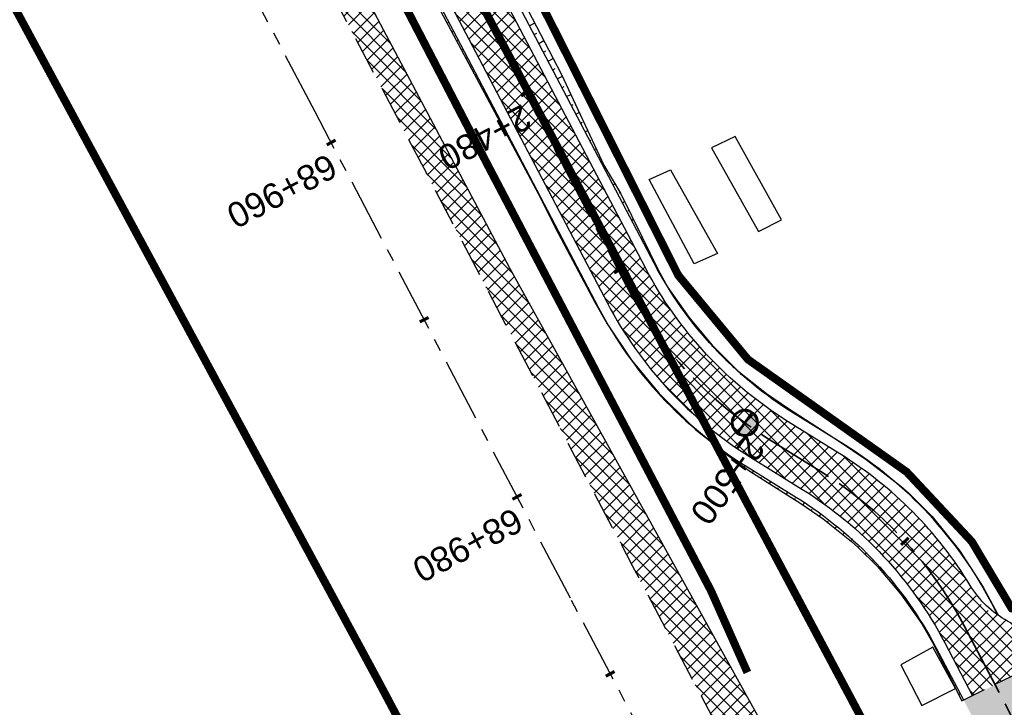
# Model space of a CAD drawing. Header units: metres. Extents: x 7529682 to 7533751, y 5721195 to 5727842.
# Tile 75 of 179: x 7530847 to 7530897, y 5725576 to 5725610. Entities that reach past the tile are written whole.
import ezdxf

# ---------------------------------------------------------------- set-up
doc = ezdxf.new("R2010")
doc.units = ezdxf.units.M
for name, pattern in [('817-dzialki-09-05-04$0$HIDDEN', [0.375, 0.25, -0.125]), ('ACAD_ISO05W100', [33, 24, -3, 0, -3, 0, -3]), ('CENTER', [50.8, 31.75, -6.35, 6.35, -6.35]), ('CENTER2', [28.575, 19.05, -3.175, 3.175, -3.175]), ('DASHED', [19.05, 12.7, -6.35]), ('HIDDEN', [9.525, 6.35, -3.175])]:
    doc.linetypes.add(name, pattern=pattern)
for name, color, linetype in [('C-DROGI-SYTUACJA', 7, 'Continuous'), ('C-DROGI-SYTUACJA-ETYKIETY', 7, 'Continuous'), ('D-hatch-pobocza', 131, 'Continuous'), ('D-pobocza', 60, 'Continuous'), ('D-rowy', 160, 'Continuous'), ('D-skarpa', 2, 'Continuous'), ('D-skarpa-kreskowanie', 2, 'Continuous')]:
    doc.layers.add(name, color=color, linetype=linetype)
for name, color, linetype, lineweight, true_color in [('D-ewidencja-numery', 7, 'Continuous', 50, 0x40ff00), ('D-hatch-ciag-pieszo-rowerowy', 7, 'Continuous', 13, 0xff9f80), ('D-LR-etap-III', 7, '817-dzialki-09-05-04$0$HIDDEN', 50, 0x00008f), ('D-poziome-powl-czerwona', 7, 'Continuous', 9, 0xff6161)]:
    doc.layers.add(name, color=color, linetype=linetype, lineweight=lineweight, true_color=true_color)
for name, color, linetype, lineweight in [('D-krawędzie', 3, 'Continuous', 30), ('D-krawężniki-obniżone', 40, 'DASHED', 30), ('D-obrzeża', 2, 'Continuous', 30), ('D-oś', 10, 'CENTER', 30), ('D-pas-drogowy', 7, 'ACAD_ISO05W100', 50)]:
    doc.layers.add(name, color=color, linetype=linetype, lineweight=lineweight)
doc.layers.add('D-malowanie-proj', color=7, linetype='Continuous', true_color=0x3333ff)
doc.layers.add('poprzeczki', color=7, linetype='Continuous', true_color=0x0000c7)
doc.styles.get("Standard").update_dxf_attribs({"font": 'arial.ttf'})
pattern_1 = [(45, (0, 0), (-0.33675960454, 0.33675960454), []), (135, (0, 0), (-0.33675960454, -0.33675960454), [])]

# ---------------------------------------------------------------- blocks, each defined once
blk = doc.blocks.new('AeccTickLine')
at = {"color": 0, "linetype": 'ByBlock', "lineweight": -2}
blk.add_line((0, 1), (0, -1), dxfattribs=at)
blk = doc.blocks.new('kilometraz')
at = {"linetype": 'ByBlock', "lineweight": -2}
blk.add_hatch(color=0, dxfattribs=at).paths.add_polyline_path([(0, -0.28125, 0.41421356), (0.28125, 0, 0.41421356), (0, 0.28125)])
at = {"color": 0, "linetype": 'ByBlock', "lineweight": -2}
blk.add_line((0, 0.28125), (0, -0.28125), dxfattribs=at)
blk.add_circle((0, 0), 0.28125, dxfattribs=at)

msp = doc.modelspace()

# ---------------------------------------------------------------- hatches: boundary and pattern name
at = {"layer": 'D-hatch-ciag-pieszo-rowerowy'}
h = msp.add_hatch(dxfattribs=at)
h.set_pattern_fill('ANSI37', color=256, scale=0.15, style=0)
h.set_pattern_definition(pattern_1)
edge = h.paths.add_edge_path()
edge.add_line((7530818.124, 5725713.249), (7530816.54, 5725710.847))
edge.add_line((7530816.54, 5725710.847), (7530819.007, 5725705.983))
edge.add_line((7530819.007, 5725705.983), (7530845.281, 5725656.022))
edge.add_line((7530845.281, 5725656.022), (7530865.098, 5725618.485))
edge.add_line((7530865.098, 5725618.485), (7530869.71, 5725609.719))
edge.add_line((7530869.71, 5725609.719), (7530876.809, 5725596.199))
edge.add_arc((7530894.516, 5725605.497), 20, 207.7039, 238.1442)
edge.add_line((7530883.96, 5725588.51), (7530886.535, 5725586.909))
edge.add_arc((7530875.98, 5725569.922), 20, 27.7039, 58.1442, ccw=False)
edge.add_line((7530893.687, 5725579.22), (7530895.076, 5725576.575))
edge.add_line((7530895.076, 5725576.575), (7530899.583, 5725578.804))
edge.add_line((7530899.583, 5725578.804), (7530895.584, 5725580.984))
edge.add_arc((7530877.877, 5725571.686), 20, 27.7039, 58.1442)
edge.add_line((7530888.433, 5725588.674), (7530885.858, 5725590.274))
edge.add_arc((7530896.413, 5725607.262), 20, 207.7039, 238.1442, ccw=False)
edge.add_line((7530878.706, 5725597.964), (7530871.923, 5725610.881))
edge.add_line((7530871.923, 5725610.881), (7530867.31, 5725619.651))
edge.add_line((7530867.31, 5725619.651), (7530847.493, 5725657.187))
edge.add_line((7530847.493, 5725657.187), (7530821.219, 5725707.149))
edge.add_line((7530821.219, 5725707.149), (7530818.124, 5725713.249))
at = {"layer": 'D-hatch-pobocza'}
h = msp.add_hatch(dxfattribs=at)
h.set_pattern_fill('ANSI37', color=256, scale=0.15, style=0)
h.set_pattern_definition(pattern_1)
h.paths.add_polyline_path([(7530850.03, 5725639.55), (7530838.26, 5725661.68), (7530828.61, 5725680.54), (7530814.732, 5725707.81), (7530813.812, 5725705.117), (7530824.739, 5725684.389), (7530840.856, 5725653.693), (7530860.675, 5725616.154), (7530865.283, 5725607.394), (7530878.05, 5725583.08), (7530883.104, 5725573.52), (7530886.053, 5725572.463), (7530871.95, 5725597.92), (7530858.97, 5725622.4)])
at = {"layer": 'D-malowanie-proj'}
h = msp.add_hatch(color=256, dxfattribs=at)
h.paths.add_polyline_path([(7530899.975, 5725578.011), (7530899.742, 5725578.453), (7530897.087, 5725577.056), (7530897.32, 5725576.613)])
h.paths.add_polyline_path([(7530900.44, 5725577.126), (7530900.207, 5725577.568), (7530897.553, 5725576.171), (7530897.786, 5725575.728)])
h.paths.add_polyline_path([(7530900.906, 5725576.241), (7530900.673, 5725576.683), (7530898.018, 5725575.286), (7530898.251, 5725574.844)])
h.paths.add_polyline_path([(7530895.55, 5725575.682), (7530895.317, 5725576.124), (7530894.875, 5725575.892), (7530895.108, 5725575.449)])
h.paths.add_polyline_path([(7530896.016, 5725574.797), (7530895.783, 5725575.239), (7530895.34, 5725575.007), (7530895.573, 5725574.564)])
h.paths.add_polyline_path([(7530896.481, 5725573.912), (7530896.249, 5725574.355), (7530895.806, 5725574.122), (7530896.039, 5725573.679)])
at = {"layer": 'D-poziome-powl-czerwona'}
h = msp.add_hatch(color=256, dxfattribs=at)
h.dxf.hatch_style = 1
edge = h.paths.add_edge_path()
edge.add_line((7530898.098, 5725569.774), (7530900.739, 5725571.036))
edge.add_arc((7530917.765, 5725558.334), 21.242, 143.0283, 143.2755, ccw=False)
edge.add_line((7530900.794, 5725571.11), (7530897.369, 5725577.672))
edge.add_arc((7530894.893, 5725582.048), 5.029, 291.5881, 299.5076, ccw=False)
edge.add_line((7530896.743, 5725577.372), (7530894.629, 5725576.362))
edge.add_line((7530894.629, 5725576.362), (7530898.098, 5725569.774))

# ---------------------------------------------------------------- linework, layer by layer
at = {"layer": 'C-DROGI-SYTUACJA', "color": 10, "linetype": 'CENTER2', "lineweight": 35, "ltscale": 0.2}
msp.add_lwpolyline([(7530731.225, 5725876.244), (7530749.941, 5725840.801), (7530776.607, 5725790.321), (7530793.835, 5725757.415), (7530804.978, 5725736.313, -0.004099), (7530807.239, 5725731.945), (7530820.113, 5725706.566), (7530830.27, 5725687.299), (7530846.387, 5725656.605), (7530866.204, 5725619.068), (7530877.76, 5725597.076, 0.133536), (7530884.909, 5725589.392), (7530887.484, 5725587.792, -0.133608), (7530894.636, 5725580.102), (7530904.4, 5725561.506, -0.112773)], format="xyb", dxfattribs=at)
at = {"layer": 'D-ewidencja-numery', "color": 12, "ltscale": 15, "true_color": 0xc70000}
msp.add_lwpolyline([(7530735.223, 5725875.667), (7530752.504, 5725842.155), (7530778.311, 5725793.501), (7530797.5, 5725756.382), (7530812.519, 5725728.289), (7530820.039, 5725713.16), (7530822.422, 5725710.194), (7530833.155, 5725688.801), (7530849.629, 5725656.159), (7530867.983, 5725621.964), (7530872.63, 5725612.888), (7530880.354, 5725597.595), (7530883.839, 5725593.389), (7530891.782, 5725587.763), (7530895.039, 5725584.281), (7530897.034, 5725580.941), (7530900.952, 5725579.946), (7530904.81, 5725571.977)], dxfattribs=at)
at = {"layer": 'D-krawędzie', "linetype": 'HIDDEN', "ltscale": 0.3, "flags": 128}
msp.add_lwpolyline([(7530572.01, 5726166.06), (7530620.381, 5726072.761), (7530641.555, 5726032.008), (7530660.961, 5725995.07), (7530689.128, 5725941.54), (7530707.336, 5725907.032), (7530725.256, 5725873.093), (7530743.97, 5725837.654), (7530770.527, 5725787.119), (7530787.864, 5725754.267), (7530809.898, 5725712.542), (7530824.739, 5725684.389), (7530840.856, 5725653.693), (7530860.675, 5725616.154), (7530865.283, 5725607.394), (7530878.05, 5725583.08), (7530918.172, 5725507.178), (7530950.163, 5725446.305), (7530993.419, 5725364.265), (7531022.766, 5725308.719), (7531053.81, 5725249.872), (7531081.166, 5725197.875), (7531103.902, 5725154.541), (7531128.123, 5725108.448), (7531149.3, 5725068.25), (7531167.38, 5725033.767), (7531197.165, 5724976.988), (7531228.151, 5724918.034), (7531253.153, 5724870.491), (7531286.796, 5724806.654), (7531306.74, 5724768.665), (7531335.094, 5724714.652), (7531357.319, 5724672.439), (7531373.645, 5724641.454), (7531392.162, 5724605.999), (7531418.48, 5724555.853), (7531439.727, 5724515.582), (7531468.399, 5724461.077), (7531491.782, 5724416.528), (7531531.99, 5724339.833), (7531557.227, 5724291.659), (7531569.852, 5724267.577), (7531591.376, 5724226.548), (7531610.004, 5724191.103), (7531616.883, 5724177.999), (7531629.985, 5724153.025), (7531641.007, 5724132.022), (7531664.906, 5724087.617), (7531677.644, 5724064.786), (7531683.112, 5724054.988), (7531686.753, 5724048.18), (7531695.448, 5724031.697), (7531703.749, 5724015.917), (7531709.214, 5724005.514), (7531719.389, 5723986.147), (7531726.295, 5723973), (7531732.741, 5723960.736), (7531735.13, 5723956.19)], dxfattribs=at)
at = {"layer": 'D-krawędzie'}
for points in [[(7530882.01, 5725603.97), (7530884.36, 5725599.79), (7530885.51, 5725600.37), (7530883.2, 5725604.53), (7530882.01, 5725603.97)], [(7530878.9, 5725602.38), (7530879.96, 5725602.87), (7530882.31, 5725598.69), (7530881.15, 5725598.17), (7530878.9, 5725602.38)]]:
    msp.add_lwpolyline(points, dxfattribs=at)
at = {"layer": 'D-krawędzie', "linetype": 'ByBlock'}
msp.add_lwpolyline([(7530894.23, 5725576.93), (7530893.098, 5725579), (7530891.49, 5725578.12), (7530892.54, 5725576.08), (7530894.23, 5725576.93)], dxfattribs=at)
at = {"layer": 'D-krawężniki-obniżone', "ltscale": 0.1}
msp.add_lwpolyline([(7530894.539, 5725576.318), (7530899.583, 5725578.804)], dxfattribs=at)
at = {"layer": 'D-LR-etap-III', "ltscale": 10, "flags": 128}
msp.add_lwpolyline([(7531750.474, 5723895.103, 0.4, 0.4, 0), (7531750.505, 5723895.13, 0.4, 0.4, 0), (7531682.71, 5724022.92, 0.4, 0.4, 0), (7531619.177, 5724147.204, 0.4, 0.4, 0), (7531592.309, 5724198.489, 0.4, 0.4, 0), (7531553.264, 5724272.919, 0.4, 0.4, 0), (7531504.02, 5724366.79, 0.4, 0.4, 0), (7531482.09, 5724407.62, 0.4, 0.4, 0), (7531412.35, 5724541.183, 0.4, 0.4, 0), (7531388.464, 5724586.93, 0.4, 0.4, 0), (7531345.12, 5724669.94, 0.4, 0.4, 0), (7531127.66, 5725081.67, 0.4, 0.4, 0), (7531059.253, 5725211.041, 0.4, 0.4, 0), (7531008.007, 5725307.954, 0.4, 0.4, 0), (7530964.182, 5725390.836, 0.4, 0.4, 0), (7530914.557, 5725484.684, 0.4, 0.4, 0), (7530865.243, 5725577.494, 0.4, 0.4, 0), (7530840.085, 5725624.059, 0.4, 0.4, 0), (7530802.56, 5725694.925, 0.4, 0.4, 0), (7530755.54, 5725787.51, 0.4, 0.4, 0), (7530708.718, 5725876.303, 0.4, 0.4, 0), (7530695.12, 5725902.09, 0.4, 0.4, 0), (7530642.914, 5726001.078, 0.4, 0.4, 0), (7530634.935, 5726016.147, 0.4, 0.4, 0), (7530610.82, 5726061.93, 0.4, 0.4, 0), (7530610.82, 5726061.93, 0.4, 0.4, 0), (7530607.21, 5726063.51, 0.4, 0.4, 0), (7530597.42, 5726080.68, 0.4, 0.4, 0), (7530591.16, 5726088.44, 0.4, 0.4, 0), (7530581.28, 5726107.21, 0.4, 0.4, 0), (7530571.29, 5726130.56, 0.4, 0.4, 0), (7530549.555, 5726171.527, 0.4, 0.4, 0), (7530531.014, 5726206.474, 0.4, 0.4, 0), (7530516.461, 5726236.017, 0.4, 0.4, 0), (7530500.799, 5726266.141, 0.4, 0.4, 0), (7530491.35, 5726283.94, 0.4, 0.4, 0), (7530482.4, 5726303.41, 0.4, 0.4, 0), (7530482.4, 5726303.41, 0.4, 0.4, 0), (7530450.41, 5726357.28, 0.4, 0.4, 0), (7530397.759, 5726458.5, 0.4, 0.4, 0), (7530334.708, 5726583.665, 0.4, 0.4, 0), (7530303.939, 5726645.168, 0.4, 0.4, 0), (7530300.51, 5726651.778, 0.4, 0.4, 0), (7530289.214, 5726671.967, 0.4, 0.4, 0), (7530281.54, 5726685.57, 0.4, 0.4, 0), (7530261.371, 5726724.163, 0.4, 0.4, 0), (7530254.03, 5726738.21, 0.4, 0.4, 0), (7530197.22, 5726845.06, 0.4, 0.4, 0), (7530194.71, 5726849.15, 0.4, 0.4, 0), (7530195.92, 5726850.75, 0.4, 0.4, 0), (7530170.547, 5726892.961, 0.4, 0.4, 0), (7530143.175, 5726945.066, 0.4, 0.4, 0), (7530105.06, 5727018.32, 0.4, 0.4, 0), (7530100.06, 5727027.16, 0.4, 0.4, 0), (7530062.319, 5727099.625, 0.4, 0.4, 0), (7530015.379, 5727189.42, 0.4, 0.4, 0), (7529983.208, 5727250.207, 0.4, 0.4, 0), (7529953.284, 5727306.747, 0.4, 0.4, 0), (7529900.671, 5727406.159, 0.4, 0.4, 0), (7529890.63, 5727425.131, 0.4, 0.4, 0), (7529875.155, 5727454.426, 0.4, 0.4, 0), (7529857.56, 5727487.787, 0.4, 0.4, 0), (7529835.194, 5727530.193, 0.4, 0.4, 0), (7529811.741, 5727574.662, 0.4, 0.4, 0), (7529792.102, 5727611.923, 0.4, 0.4, 0), (7529768.066, 5727657.47, 0.4, 0.4, 0), (7529755.211, 5727682.131, 0.4, 0.4, 0), (7529753.31, 5727681.13, 0.4, 0.4, 0), (7529739.21, 5727707.77, 0.4, 0.4, 0), (7529735.395, 5727711.252, 0.4, 0.4, 0), (7529725.42, 5727730.2, 0.4, 0.4, 0), (7529723.55, 5727729.88, 0.4, 0.4, 0), (7529695.567, 5727782.932, 0.4, 0.4, 0), (7529717.68, 5727794.024, 0.4, 0.4, 0), (7529736.275, 5727758.647, 0.4, 0.4, 0), (7529736.275, 5727758.647, 0.4, 0.4, 0), (7529744.511, 5727750.406, 0.4, 0.4, 0), (7529744.511, 5727750.406, 0.4, 0.4, 0), (7529750.283, 5727738.55, 0.4, 0.4, 0), (7529777.109, 5727687.569, 0.4, 0.4, 0), (7529796.515, 5727651.33, 0.4, 0.4, 0), (7529814.938, 5727616.793, 0.4, 0.4, 0), (7529839.007, 5727572.304, 0.4, 0.4, 0), (7529860.618, 5727532.509, 0.4, 0.4, 0), (7529882.349, 5727491.504, 0.4, 0.4, 0), (7529904.865, 5727449.096, 0.4, 0.4, 0), (7529920.747, 5727418.885, 0.4, 0.4, 0), (7529946.677, 5727368.547, 0.4, 0.4, 0), (7529972.025, 5727320.573, 0.4, 0.4, 0), (7529987.74, 5727290.153, 0.4, 0.4, 0), (7529996.497, 5727273.662, 0.4, 0.4, 0), (7530017.541, 5727234.203, 0.4, 0.4, 0), (7530033.054, 5727204.864, 0.4, 0.4, 0), (7530051.623, 5727170.223, 0.4, 0.4, 0), (7530069.277, 5727137.016, 0.4, 0.4, 0), (7530089.385, 5727097.534, 0.4, 0.4, 0), (7530109.713, 5727060.747, 0.4, 0.4, 0), (7530136.77, 5727011.64, 0.4, 0.4, 0), (7530162.447, 5726962.744, 0.4, 0.4, 0), (7530187.674, 5726916.992, 0.4, 0.4, 0), (7530207.821, 5726879.335, 0.4, 0.4, 0), (7530230.626, 5726834.519, 0.4, 0.4, 0), (7530262.288, 5726776.618, 0.4, 0.4, 0), (7530277.51, 5726760.213, 0.4, 0.4, 0), (7530286.037, 5726744.107, 0.4, 0.4, 0), (7530288.097, 5726735.884, 0.4, 0.4, 0), (7530290.394, 5726725.047, 0.4, 0.4, 0), (7530296.177, 5726713.583, 0.4, 0.4, 0), (7530302.726, 5726701.182, 0.4, 0.4, 0), (7530325.685, 5726657.466, 0.4, 0.4, 0), (7530343.244, 5726623.649, 0.4, 0.4, 0), (7530360.23, 5726591.747, 0.4, 0.4, 0), (7530383.209, 5726548.059, 0.4, 0.4, 0), (7530406.018, 5726503.606, 0.4, 0.4, 0), (7530427.465, 5726462.62, 0.4, 0.4, 0), (7530447.928, 5726424.388, 0.4, 0.4, 0), (7530471.127, 5726379.921, 0.4, 0.4, 0), (7530490.501, 5726343.033, 0.4, 0.4, 0), (7530509.499, 5726306.733, 0.4, 0.4, 0), (7530529.89, 5726267.244, 0.4, 0.4, 0), (7530543.852, 5726238.99, 0.4, 0.4, 0), (7530554.809, 5726218.944, 0.4, 0.4, 0), (7530559.027, 5726212.223, 0.4, 0.4, 0), (7530563.061, 5726206.41, 0.4, 0.4, 0), (7530566.934, 5726200.464, 0.4, 0.4, 0), (7530569.771, 5726194.902, 0.4, 0.4, 0), (7530571.473, 5726191.282, 0.4, 0.4, 0), (7530572.839, 5726188.025, 0.4, 0.4, 0), (7530575.295, 5726182.035, 0.4, 0.4, 0), (7530579.737, 5726173.306, 0.4, 0.4, 0), (7530583.3, 5726167.41, 0.4, 0.4, 0), (7530593.4, 5726163.33, 0.4, 0.4, 0), (7530598.618, 5726155.264, 0.4, 0.4, 0), (7530608.258, 5726140.497, 0.4, 0.4, 0), (7530603.27, 5726136.83, 0.4, 0.4, 0), (7530606.53, 5726131.84, 0.4, 0.4, 0), (7530604.239, 5726124.217, 0.4, 0.4, 0), (7530605.847, 5726121.63, 0.4, 0.4, 0), (7530608.972, 5726116.164, 0.4, 0.4, 0), (7530618.114, 5726097.791, 0.4, 0.4, 0), (7530651.213, 5726034.96, 0.4, 0.4, 0), (7530670.244, 5725998.611, 0.4, 0.4, 0), (7530698.075, 5725945.953, 0.4, 0.4, 0), (7530716.506, 5725911.305, 0.4, 0.4, 0), (7530735.223, 5725875.667, 0.4, 0.4, 0), (7530752.504, 5725842.155, 0.4, 0.4, 0), (7530778.311, 5725793.501, 0.4, 0.4, 0), (7530797.5, 5725756.382, 0.4, 0.4, 0), (7530812.519, 5725728.289, 0.4, 0.4, 0), (7530820.039, 5725713.16, 0.4, 0.4, 0), (7530822.422, 5725710.194, 0.4, 0.4, 0), (7530833.155, 5725688.801, 0.4, 0.4, 0), (7530849.629, 5725656.159, 0.4, 0.4, 0), (7530867.983, 5725621.964, 0.4, 0.4, 0), (7530872.63, 5725612.888, 0.4, 0.4, 0), (7530880.354, 5725597.595, 0.4, 0.4, 0), (7530883.839, 5725593.389, 0.4, 0.4, 0), (7530891.782, 5725587.763, 0.4, 0.4, 0), (7530895.039, 5725584.281, 0.4, 0.4, 0), (7530897.034, 5725580.941, 0.4, 0.4, 0), (7530900.952, 5725579.946, 0.4, 0.4, 0), (7530904.81, 5725571.977, 0.4, 0.4, 0), (7530903.682, 5725568.566, 0.4, 0.4, 0), (7530908.901, 5725558.845, 0.4, 0.4, 0), (7530910.252, 5725545.672, 0.4, 0.4, 0), (7530912.873, 5725538.646, 0.4, 0.4, 0), (7530945.278, 5725478.464, 0.4, 0.4, 0), (7530959.692, 5725450.246, 0.4, 0.4, 0), (7531002.827, 5725368.192, 0.4, 0.4, 0), (7531044.704, 5725290.314, 0.4, 0.4, 0), (7531064.099, 5725253.213, 0.4, 0.4, 0), (7531083.01, 5725216.678, 0.4, 0.4, 0), (7531113.013, 5725158.466, 0.4, 0.4, 0), (7531137.364, 5725113.071, 0.4, 0.4, 0), (7531150.831, 5725086.712, 0.4, 0.4, 0), (7531159.746, 5725076.641, 0.4, 0.4, 0), (7531166.31, 5725074.58, 0.4, 0.4, 0), (7531172.29, 5725062.58, 0.4, 0.4, 0), (7531170.59, 5725055.606, 0.4, 0.4, 0), (7531173.733, 5725044.081, 0.4, 0.4, 0), (7531215.342, 5724964.86, 0.4, 0.4, 0), (7531238.054, 5724921.685, 0.4, 0.4, 0), (7531262.39, 5724875.283, 0.4, 0.4, 0), (7531295.587, 5724811.266, 0.4, 0.4, 0), (7531348.488, 5724712.363, 0.4, 0.4, 0), (7531363.741, 5724682.684, 0.4, 0.4, 0), (7531366.987, 5724675.865, 0.4, 0.4, 0), (7531382.541, 5724646.111, 0.4, 0.4, 0), (7531401.299, 5724610.875, 0.4, 0.4, 0), (7531428.965, 5724558.862, 0.4, 0.4, 0), (7531449.111, 5724520.398, 0.4, 0.4, 0), (7531477.293, 5724465.831, 0.4, 0.4, 0), (7531500.996, 5724421.113, 0.4, 0.4, 0), (7531512.122, 5724400.549, 0.4, 0.4, 0), (7531513.782, 5724396.757, 0.4, 0.4, 0), (7531526.32, 5724379.39, 0.4, 0.4, 0), (7531566.784, 5724302.736, 0.4, 0.4, 0), (7531612.277, 5724225.61, 0.4, 0.4, 0), (7531620.493, 5724210.548, 0.4, 0.4, 0), (7531631.578, 5724196.258, 0.4, 0.4, 0), (7531653.484, 5724152.434, 0.4, 0.4, 0), (7531661.151, 5724128.494, 0.4, 0.4, 0), (7531673.881, 5724101.186, 0.4, 0.4, 0), (7531684.691, 5724081.184, 0.4, 0.4, 0), (7531699.212, 5724051.17, 0.4, 0.4, 0), (7531704.034, 5724040.584, 0.4, 0.4, 0), (7531704.034, 5724040.584, 0.4, 0.4, 0), (7531703.913, 5724037.17, 0.4, 0.4, 0), (7531736.42, 5723969.232, 0.4, 0.4, 0), (7531738.285, 5723967.699, 0.4, 0.4, 0), (7531742.181, 5723962.346, 0.4, 0.4, 0), (7531744.286, 5723958.616, 0.4, 0.4, 0), (7531755.393, 5723944.193, 0.4, 0.4, 0), (7531758.69, 5723936.76, 0.4, 0.4, 0), (7531780.08, 5723929.25, 0.4, 0.4, 0), (7531792.612, 5723906.338, 0.4, 0.4, 0), (7531792.612, 5723906.338, 0.4, 0.4, 0), (7531756.962, 5723883.055, 0.4, 0.4, 0), (7531750.46, 5723895.13, 0.4, 0.4, 0), (7531750.46, 5723895.13, 0, 0, 0)], format="xyseb", dxfattribs=at)
at = {"layer": 'D-obrzeża'}
for points in [[(7530899.583, 5725578.804), (7530896.833, 5725580.303, -0.131848), (7530894.957, 5725582.092, 0.117448), (7530888.433, 5725588.674), (7530885.858, 5725590.274, -0.133608), (7530878.706, 5725597.964), (7530871.923, 5725610.881), (7530867.31, 5725619.651), (7530847.493, 5725657.187), (7530831.376, 5725687.881), (7530821.219, 5725707.149)], [(7530819.007, 5725705.983), (7530829.164, 5725686.717), (7530845.281, 5725656.022), (7530865.098, 5725618.485), (7530869.71, 5725609.719), (7530876.809, 5725596.199, 0.133608), (7530883.96, 5725588.51), (7530886.535, 5725586.909, -0.133608), (7530893.687, 5725579.22), (7530895.076, 5725576.576)]]:
    msp.add_lwpolyline(points, format="xyb", dxfattribs=at)
at = {"layer": 'D-oś', "ltscale": 0.1}
msp.add_lwpolyline([(7530915.075, 5725505.546), (7530874.954, 5725581.449), (7530862.185, 5725605.765), (7530857.579, 5725614.523), (7530837.759, 5725652.063), (7530821.642, 5725682.76), (7530806.803, 5725710.907), (7530784.769, 5725752.633), (7530767.43, 5725785.489), (7530740.873, 5725836.023), (7530722.161, 5725871.458), (7530704.24, 5725905.399), (7530686.032, 5725939.909), (7530657.862, 5725993.442), (7530638.453, 5726030.387), (7530594.845, 5726110.895), (7530594.845, 5726110.895), (7530594.845, 5726110.895), (7530540.21, 5726214.45)], dxfattribs=at)
at = {"layer": 'D-pas-drogowy', "ltscale": 0.2, "flags": 128}
msp.add_lwpolyline([(7531633.019, 5724182.834, 0.4, 0.4, 0), (7531617.559, 5724211.608, 0.4, 0.4, 0), (7531566.784, 5724302.736, 0.4, 0.4, 0), (7531538.419, 5724356.47, 0.4, 0.4, 0), (7531526.32, 5724379.39, 0.4, 0.4, 0), (7531516.102, 5724393.607, 0.4, 0.4, 0.001485), (7531513.78, 5724396.838, 0.4, 0.4, 0), (7531501.87, 5724413.41, 0.4, 0.4, 0), (7531474.926, 5724464.508, 0.4, 0.4, 0), (7531446.2, 5724518.992, 0.4, 0.4, 0), (7531424.962, 5724559.262, 0.4, 0.4, 0), (7531398.444, 5724609.566, 0.4, 0.4, 0), (7531379.647, 5724645.216, 0.4, 0.4, 0), (7531365.23, 5724672.56, 0.4, 0.4, 0), (7531341.306, 5724717.915, 0.4, 0.4, 0), (7531312.9, 5724771.789, 0.4, 0.4, 0), (7531292.591, 5724810.307, 0.4, 0.4, 0), (7531259.392, 5724873.271, 0.4, 0.4, 0), (7531233.74, 5724921.923, 0.4, 0.4, 0), (7531203.073, 5724980.092, 0.4, 0.4, 0), (7531173.471, 5725036.225, 0.4, 0.4, 0), (7531168.27, 5725046.09, 0.4, 0.4, 0), (7531172.29, 5725062.58, 0.4, 0.4, 0), (7531166.31, 5725074.58, 0.4, 0.4, 0), (7531150.32, 5725079.6, 0.4, 0.4, 0), (7531141.5, 5725096.43, 0.4, 0.4, 0), (7531109.312, 5725157.814, 0.4, 0.4, 0), (7531086.641, 5725201.048, 0.4, 0.4, 0), (7531059.198, 5725253.384, 0.4, 0.4, 0), (7531028.207, 5725312.489, 0.4, 0.4, 0), (7530999.105, 5725367.99, 0.4, 0.4, 0), (7530956.248, 5725449.725, 0.4, 0.4, 0), (7530924.398, 5725510.464, 0.4, 0.4, 0), (7530897.51, 5725561.74, 0.4, 0.4, 0), (7530894.46, 5725566.14, 0.4, 0.4, 0), (7530892.16, 5725570.49, 0.4, 0.4, 0), (7530869.363, 5725613.307, 0.4, 0.4, 0), (7530861.694, 5725627.705, 0.4, 0.4, 0), (7530852.74, 5725644.52, 0.4, 0.4, 0), (7530831.51, 5725684.2, 0.4, 0.4, 0), (7530811.13, 5725722.52, 0.4, 0.4, 0), (7530792.348, 5725757.941, 0.4, 0.4, 0), (7530768.03, 5725803.8, 0.4, 0.4, 0), (7530748.769, 5725840.179, 0.4, 0.4, 0), (7530727.7, 5725879.97, 0.4, 0.4, 0), (7530712.098, 5725909.545, 0.4, 0.4, 0), (7530693.644, 5725944.645, 0.4, 0.4, 0), (7530665.702, 5725997.539, 0.4, 0.4, 0), (7530641.76, 5726042.88, 0.4, 0.4, 0), (7530616.5, 5726091.48, 0.4, 0.4, 0), (7530604.628, 5726114.32, 0.4, 0.4, -0.007763), (7530602.5, 5726118.43, 0.4, 0.4, 0), (7530603.992, 5726123.395, 0.4, 0.4, 0), (7530606.53, 5726131.84, 0.4, 0.4, 0), (7530603.27, 5726136.83, 0.4, 0.4, 0), (7530593.776, 5726151.369, 0.4, 0.4, 0), (7530590.203, 5726156.84, 0.4, 0.4, 0), (7530583.3, 5726167.41, 0.4, 0.4, 0), (7530580.578, 5726170.428, 0.4, 0.4, 0), (7530575.85, 5726175.67, 0.4, 0.4, 0), (7530569.01, 5726186.66, 0.4, 0.4, 0), (7530562.555, 5726199.189, 0.4, 0.4, 0), (7530555.67, 5726211.39, 0.4, 0.4, 0), (7530548.29, 5726224.23, 0.4, 0.4, 0), (7530540.58, 5726237.71, 0.4, 0.4, 0), (7530532.68, 5726252.65, 0.4, 0.4, 0), (7530524.06, 5726269.35, 0.4, 0.4, 0), (7530502.82, 5726309.91, 0.4, 0.4, 0), (7530488.83, 5726336.63, 0.4, 0.4, 0), (7530466.03, 5726380.16, 0.4, 0.4, 0), (7530438.47, 5726432.77, 0.4, 0.4, 0), (7530424.53, 5726459.09, 0.4, 0.4, 0), (7530401.63, 5726502.97, 0.4, 0.4, 0), (7530383.38, 5726538.06, 0.4, 0.4, 0), (7530353.97, 5726593.52, 0.4, 0.4, 0), (7530338.47, 5726622.74, 0.4, 0.4, 0), (7530322.01, 5726653.88, 0.4, 0.4, 0), (7530297.54, 5726700.33, 0.4, 0.4, 0), (7530287.38, 5726719.6, 0.4, 0.4, 0), (7530285.95, 5726722.316, 0.4, 0.4, 0), (7530280.26, 5726733.12, 0.4, 0.4, 0), (7530266.73, 5726758.74, 0.4, 0.4, 0), (7530260.42, 5726770.47, 0.4, 0.4, 0), (7530253.25, 5726783.82, 0.4, 0.4, 0), (7530244.95, 5726799.33, 0.4, 0.4, 0), (7530239.39, 5726808.49, 0.4, 0.4, 0), (7530238.29, 5726807.9, 0.4, 0.4, 0), (7530218.11, 5726850.67, 0.4, 0.4, 0), (7530175.907, 5726928.168, 0.4, 0.4, 0), (7530096.68, 5727076.15, 0.4, 0.4, 0), (7530094.68, 5727079.89, 0.4, 0.4, 0), (7530064.597, 5727135.523, 0.4, 0.4, 0), (7530046.731, 5727168.892, 0.4, 0.4, 0), (7530025.803, 5727208.461, 0.4, 0.4, 0), (7530012.847, 5727232.979, 0.4, 0.4, 0), (7529994.15, 5727268.45, 0.4, 0.4, 0), (7529981.671, 5727291.93, 0.4, 0.4, 0), (7529949.89, 5727351.73, 0.4, 0.4, 0), (7529924.75, 5727399.03, 0.4, 0.4, 0), (7529915.516, 5727417.1, 0.4, 0.4, 0), (7529885.83, 5727475.19, 0.4, 0.4, 0), (7529862.56, 5727519.97, 0.4, 0.4, 0), (7529852.985, 5727538.191, 0.4, 0.4, 0), (7529836.513, 5727569.511, 0.4, 0.4, 0), (7529815.369, 5727609.141, 0.4, 0.4, 0), (7529792.795, 5727651.247, 0.4, 0.4, 0), (7529774.199, 5727685.858, 0.4, 0.4, 0), (7529746.966, 5727736.059, 0.4, 0.4, 0), (7529733.92, 5727757.62, 0.4, 0.4, 0), (7529708.607, 5727806.389, 0.4, 0.4, 0), (7529688.492, 5727796.345, 0.4, 0.4, 0), (7529723.55, 5727729.88, 0.4, 0.4, 0), (7529725.42, 5727730.2, 0.4, 0.4, 0), (7529735.38, 5727711.28, 0.4, 0.4, 0), (7529739.21, 5727707.77, 0.4, 0.4, 0), (7529753.31, 5727681.13, 0.4, 0.4, 0), (7529755.178, 5727682.114, 0.4, 0.4, 0), (7529792.102, 5727611.923, 0.4, 0.4, 0), (7529811.741, 5727574.662, 0.4, 0.4, 0), (7529835.194, 5727530.193, 0.4, 0.4, 0), (7529857.56, 5727487.787, 0.4, 0.4, 0), (7529875.155, 5727454.426, 0.4, 0.4, 0), (7529890.63, 5727425.131, 0.4, 0.4, 0), (7529900.671, 5727406.159, 0.4, 0.4, 0), (7529953.284, 5727306.747, 0.4, 0.4, 0), (7529983.208, 5727250.207, 0.4, 0.4, 0), (7530015.379, 5727189.42, 0.4, 0.4, 0), (7530062.319, 5727099.625, 0.4, 0.4, 0), (7530100.06, 5727027.16, 0.4, 0.4, 0), (7530105.06, 5727018.32, 0.4, 0.4, 0), (7530143.175, 5726945.066, 0.4, 0.4, 0), (7530170.547, 5726892.961, 0.4, 0.4, 0), (7530195.92, 5726850.75, 0.4, 0.4, 0), (7530194.71, 5726849.15, 0.4, 0.4, 0), (7530197.22, 5726845.06, 0.4, 0.4, 0), (7530254.03, 5726738.21, 0.4, 0.4, 0), (7530261.371, 5726724.163, 0.4, 0.4, 0), (7530281.54, 5726685.57, 0.4, 0.4, 0), (7530289.214, 5726671.967, 0.4, 0.4, 0), (7530300.51, 5726651.778, 0.4, 0.4, 0), (7530303.939, 5726645.168, 0.4, 0.4, 0), (7530334.708, 5726583.665, 0.4, 0.4, 0), (7530397.759, 5726458.5, 0.4, 0.4, 0), (7530450.41, 5726357.28, 0.4, 0.4, 0), (7530482.4, 5726303.41, 0.4, 0.4, 0), (7530483.688, 5726301.003, 0.4, 0.4, 0), (7530491.35, 5726283.94, 0.4, 0.4, 0), (7530512.67, 5726243.78, 0.4, 0.4, 0), (7530529.43, 5726209.46, 0.4, 0.4, 0), (7530571.29, 5726130.56, 0.4, 0.4, 0), (7530581.28, 5726107.21, 0.4, 0.4, 0), (7530591.16, 5726088.44, 0.4, 0.4, 0), (7530597.42, 5726080.68, 0.4, 0.4, 0), (7530607.21, 5726063.51, 0.4, 0.4, 0), (7530610.82, 5726061.93, 0.4, 0.4, 0), (7530634.935, 5726016.147, 0.4, 0.4, 0), (7530642.914, 5726001.078, 0.4, 0.4, 0), (7530695.12, 5725902.09, 0.4, 0.4, 0), (7530708.718, 5725876.303, 0.4, 0.4, 0), (7530755.54, 5725787.51, 0.4, 0.4, 0), (7530802.56, 5725694.925, 0.4, 0.4, 0), (7530840.085, 5725624.059, 0.4, 0.4, 0), (7530865.243, 5725577.494, 0.4, 0.4, 0), (7530914.557, 5725484.684, 0.4, 0.4, 0), (7530964.182, 5725390.836, 0.4, 0.4, 0), (7531008.007, 5725307.954, 0.4, 0.4, 0), (7531059.253, 5725211.041, 0.4, 0.4, 0), (7531127.66, 5725081.67, 0.4, 0.4, 0), (7531345.12, 5724669.94, 0.4, 0.4, 0), (7531388.464, 5724586.93, 0.4, 0.4, 0), (7531412.35, 5724541.183, 0.4, 0.4, 0), (7531482.09, 5724407.62, 0.4, 0.4, 0), (7531504.02, 5724366.79, 0.4, 0.4, 0), (7531519.374, 5724337.52, 0.4, 0.4, 0), (7531563.749, 5724252.932, 0.4, 0.4, 0), (7531602.175, 5724179.681, 0.4, 0.4, 0), (7531619.177, 5724147.204, 0.4, 0.4, 0), (7531625.038, 5724135.635, 0.4, 0.4, 0), (7531656.796, 5724073.316, 0.4, 0.4, 0), (7531675.12, 5724037.36, 0.4, 0.4, 0), (7531682.71, 5724022.92, 0.4, 0.4, 0), (7531705.565, 5723979.811, 0.4, 0.4, 0), (7531736.606, 5723921.262, 0.4, 0.4, 0), (7531750.46, 5723895.13, 0.4, 0.4, 0), (7531740.77, 5723886.56, 0.4, 0.4, 0), (7531732.86, 5723885, 0.4, 0.4, 0), (7531722.18, 5723887.77, 0.4, 0.4, 0), (7531729.87, 5723862.17, 0.4, 0.4, 0), (7531742.92, 5723861.93, 0.4, 0.4, 0), (7531763.71, 5723859.52, 0.4, 0.4, 0), (7531768.42, 5723854.12, 0.4, 0.4, 0), (7531787.42, 5723817.97, 0.4, 0.4, 0), (7531795.57, 5723809.82, 0.4, 0.4, 0), (7531816.347, 5723819.85, 0.4, 0.4, 0), (7531816.347, 5723819.85, 0.4, 0.4, 0), (7531805.06, 5723843.23, 0.4, 0.4, 0), (7531803.61, 5723886.23, 0.4, 0.4, 0), (7531803.61, 5723886.23, 0.4, 0.4, 0), (7531780.08, 5723929.25, 0.4, 0.4, 0), (7531758.69, 5723936.76, 0.4, 0.4, 0), (7531749.359, 5723946.412, 0.4, 0.4, 0), (7531742.71, 5723953.29, 0.4, 0.4, 0), (7531735.177, 5723967.878, 0.4, 0.4, 0), (7531722.37, 5723992.68, 0.4, 0.4, 0), (7531705.042, 5724030.886, 0.4, 0.4, 0), (7531699.47, 5724043.17, 0.4, 0.4, 0), (7531692.69, 5724058.11, 0.4, 0.4, 0), (7531679.672, 5724084.017, 0.4, 0.4, 0), (7531674.55, 5724094.21, 0.4, 0.4, 0), (7531666.633, 5724114.003, 0.4, 0.4, 0), (7531649, 5724153.82, 0.4, 0.4, 0), (7531641.49, 5724149.34, 0.4, 0.4, 0), (7531626.04, 5724179.34, 0.4, 0.4, 0), (7531633.03, 5724182.84, 0, 0, 0)], format="xyseb", dxfattribs=at)
at = {"layer": 'D-pobocza'}
msp.add_lwpolyline([(7530886.053, 5725572.463), (7530871.95, 5725597.92), (7530858.97, 5725622.4), (7530850.03, 5725639.55), (7530838.26, 5725661.68), (7530828.61, 5725680.54), (7530814.732, 5725707.81)], dxfattribs=at)
for points in [[(7530896.348, 5725580.605), (7530896.027, 5725581.217, 0.133608), (7530888.697, 5725589.099), (7530886.121, 5725590.699, -0.133608), (7530879.149, 5725598.196), (7530872.366, 5725611.113), (7530867.752, 5725619.884), (7530847.935, 5725657.42), (7530831.819, 5725688.114), (7530821.661, 5725707.382)], [(7530818.565, 5725705.75), (7530828.721, 5725686.485), (7530844.838, 5725655.79), (7530864.656, 5725618.252), (7530869.267, 5725609.486), (7530876.366, 5725595.967, 0.133608), (7530883.697, 5725588.085), (7530886.272, 5725586.485, -0.133608), (7530893.244, 5725578.988), (7530894.624, 5725576.36)]]:
    msp.add_lwpolyline(points, format="xyb", dxfattribs=at)
at = {"layer": 'D-rowy', "linetype": 'HIDDEN', "ltscale": 0.1, "const_width": 0.4, "flags": 128}
msp.add_lwpolyline([(7530883.811, 5725577.738), (7530881.989, 5725581.825), (7530870.795, 5725603.155), (7530854.16, 5725635.155), (7530838.136, 5725665.424), (7530816.674, 5725707.159)], dxfattribs=at)
at = {"layer": 'D-skarpa', "linetype": 'Continuous'}
for points in [[(7530866.399, 5725614.667), (7530873.469, 5725601.437), (7530874.195, 5725599.987), (7530875.355, 5725597.786), (7530876.179, 5725596.245), (7530876.796, 5725595.164), (7530878.015, 5725593.36), (7530879.401, 5725591.683), (7530880.943, 5725590.146), (7530882.613, 5725588.746), (7530883.927, 5725587.81), (7530886.489, 5725586.19), (7530887.601, 5725585.424), (7530889.014, 5725584.293), (7530889.338, 5725584), (7530890.313, 5725583.031), (7530891.496, 5725581.655), (7530892.537, 5725580.165), (7530893.06, 5725579.275), (7530894.539, 5725576.318)], [(7530872.207, 5725612.071), (7530874.515, 5725607.635), (7530876.631, 5725603.099), (7530877.468, 5725601.707), (7530878.565, 5725599.473), (7530879.323, 5725597.898), (7530879.835, 5725596.989), (7530880.877, 5725595.496), (7530882.043, 5725594.1), (7530883.341, 5725592.827), (7530884.76, 5725591.691), (7530885.871, 5725590.94), (7530888.414, 5725589.288), (7530889.76, 5725588.381), (7530891.482, 5725587.047), (7530891.883, 5725586.707), (7530893.059, 5725585.539), (7530894.43, 5725583.841), (7530895.613, 5725582.009), (7530896.195, 5725580.921), (7530896.372, 5725580.589)]]:
    msp.add_lwpolyline(points, dxfattribs=at)
at = {"layer": 'D-skarpa-kreskowanie', "linetype": 'Continuous'}
for p, q in [((7530868.869, 5725610.236, 107.757), (7530868.829, 5725610.215, 107.727)), ((7530869.101, 5725609.793, 107.762), (7530869.025, 5725609.753, 107.705)), ((7530872.906, 5725610.076, 107.91), (7530873.172, 5725610.216, 107.709)), ((7530869.334, 5725609.35, 107.768), (7530869.297, 5725609.331, 107.74)), ((7530873.139, 5725609.633, 107.915), (7530873.271, 5725609.703, 107.816)), ((7530873.371, 5725609.191, 107.921), (7530873.634, 5725609.329, 107.723)), ((7530869.566, 5725608.908, 107.774), (7530869.496, 5725608.871, 107.721)), ((7530873.604, 5725608.748, 107.926), (7530873.734, 5725608.817, 107.828)), ((7530869.799, 5725608.465, 107.779), (7530869.765, 5725608.447, 107.754)), ((7530873.837, 5725608.305, 107.932), (7530874.095, 5725608.441, 107.737)), ((7530870.032, 5725608.022, 107.785), (7530869.968, 5725607.989, 107.737)), ((7530874.069, 5725607.863, 107.938), (7530874.198, 5725607.93, 107.841)), ((7530870.264, 5725607.58, 107.791), (7530870.234, 5725607.564, 107.768)), ((7530874.302, 5725607.42, 107.943), (7530874.553, 5725607.552, 107.755)), ((7530870.497, 5725607.137, 107.796), (7530870.439, 5725607.107, 107.753)), ((7530874.534, 5725606.978, 107.949), (7530874.65, 5725607.038, 107.866)), ((7530870.729, 5725606.695, 107.802), (7530870.702, 5725606.68, 107.781)), ((7530874.767, 5725606.535, 107.955), (7530874.977, 5725606.645, 107.812)), ((7530870.962, 5725606.252, 107.808), (7530870.91, 5725606.225, 107.769)), ((7530871.194, 5725605.809, 107.813), (7530871.17, 5725605.797, 107.795)), ((7530874.999, 5725606.092, 107.96), (7530875.094, 5725606.142, 107.9)), ((7530871.427, 5725605.367, 107.819), (7530871.382, 5725605.343, 107.785)), ((7530875.232, 5725605.65, 107.966), (7530875.4, 5725605.738, 107.869)), ((7530871.66, 5725604.924, 107.824), (7530871.638, 5725604.913, 107.809)), ((7530875.465, 5725605.207, 107.972), (7530875.538, 5725605.246, 107.934)), ((7530875.697, 5725604.765, 107.977), (7530875.823, 5725604.831, 107.925)), ((7530871.892, 5725604.482, 107.83), (7530871.853, 5725604.461, 107.8)), ((7530875.93, 5725604.322, 107.983), (7530875.982, 5725604.35, 107.968)), ((7530872.125, 5725604.039, 107.836), (7530872.107, 5725604.029, 107.822)), ((7530876.162, 5725603.879, 107.989), (7530876.247, 5725603.924, 107.982)), ((7530872.357, 5725603.596, 107.841), (7530872.324, 5725603.579, 107.816)), ((7530876.458, 5725603.47, 108.01), (7530876.427, 5725603.453, 108.002)), ((7530872.59, 5725603.154, 107.847), (7530872.575, 5725603.146, 107.836)), ((7530876.678, 5725603.021, 108.038), (7530876.628, 5725602.994, 108)), ((7530872.822, 5725602.711, 107.853), (7530872.795, 5725602.697, 107.832)), ((7530876.936, 5725602.592, 108.063), (7530876.898, 5725602.572, 108.034)), ((7530873.055, 5725602.268, 107.858), (7530873.043, 5725602.262, 107.849)), ((7530877.195, 5725602.162, 108.088), (7530877.093, 5725602.109, 108.011)), ((7530873.288, 5725601.826, 107.864), (7530873.267, 5725601.815, 107.848)), ((7530873.52, 5725601.383, 107.87), (7530873.51, 5725601.378, 107.864)), ((7530877.453, 5725601.733, 108.113), (7530877.389, 5725601.7, 108.065)), ((7530873.725, 5725600.926, 107.879), (7530873.753, 5725600.941, 107.875)), ((7530877.675, 5725601.285, 108.106), (7530877.558, 5725601.224, 108.017)), ((7530873.949, 5725600.479, 107.899), (7530873.967, 5725600.488, 107.89)), ((7530877.896, 5725600.836, 108.097), (7530877.843, 5725600.809, 108.057)), ((7530878.116, 5725600.387, 108.088), (7530878.023, 5725600.338, 108.018)), ((7530874.173, 5725600.032, 107.92), (7530874.218, 5725600.055, 107.887)), ((7530878.336, 5725599.938, 108.079), (7530878.296, 5725599.917, 108.048)), ((7530874.405, 5725599.589, 107.921), (7530874.428, 5725599.601, 107.904)), ((7530878.557, 5725599.489, 108.07), (7530878.488, 5725599.453, 108.018)), ((7530874.638, 5725599.147, 107.921), (7530874.683, 5725599.17, 107.887)), ((7530878.774, 5725599.039, 108.058), (7530878.747, 5725599.025, 108.038)), ((7530874.871, 5725598.704, 107.921), (7530874.894, 5725598.716, 107.904)), ((7530878.991, 5725598.588, 108.047), (7530878.953, 5725598.568, 108.018)), ((7530875.105, 5725598.262, 107.921), (7530875.148, 5725598.285, 107.888)), ((7530879.208, 5725598.137, 108.035), (7530879.197, 5725598.131, 108.027)), ((7530875.338, 5725597.82, 107.921), (7530875.359, 5725597.831, 107.904)), ((7530879.438, 5725597.693, 108.025), (7530879.424, 5725597.686, 108.019)), ((7530875.573, 5725597.379, 107.918), (7530875.613, 5725597.4, 107.888)), ((7530875.809, 5725596.938, 107.916), (7530875.827, 5725596.947, 107.902)), ((7530879.669, 5725597.25, 108.019), (7530879.676, 5725597.254, 108.017)), ((7530876.045, 5725596.497, 107.914), (7530876.079, 5725596.514, 107.889)), ((7530879.927, 5725596.822, 108.019), (7530879.944, 5725596.832, 108.006)), ((7530876.286, 5725596.058, 107.912), (7530876.301, 5725596.067, 107.9)), ((7530880.206, 5725596.407, 108.019), (7530880.218, 5725596.415, 108.01)), ((7530880.485, 5725595.992, 108.02), (7530880.516, 5725596.013, 107.994)), ((7530876.534, 5725595.623, 107.91), (7530876.562, 5725595.639, 107.889)), ((7530880.763, 5725595.577, 108.02), (7530880.782, 5725595.591, 108.004)), ((7530876.782, 5725595.188, 107.908), (7530876.794, 5725595.196, 107.899)), ((7530881.071, 5725595.183, 108.02), (7530881.112, 5725595.215, 107.986)), ((7530877.061, 5725594.772, 107.907), (7530877.083, 5725594.787, 107.889)), ((7530881.39, 5725594.798, 108.02), (7530881.41, 5725594.815, 108.002)), ((7530877.341, 5725594.358, 107.906), (7530877.352, 5725594.365, 107.898)), ((7530881.708, 5725594.413, 108.02), (7530881.751, 5725594.449, 107.983)), ((7530882.03, 5725594.03, 108.021), (7530882.052, 5725594.05, 108.001)), ((7530877.621, 5725593.943, 107.905), (7530877.641, 5725593.956, 107.89)), ((7530877.901, 5725593.528, 107.904), (7530877.91, 5725593.535, 107.897)), ((7530882.386, 5725593.679, 108.021), (7530882.429, 5725593.721, 107.98)), ((7530878.205, 5725593.131, 107.904), (7530878.222, 5725593.144, 107.89)), ((7530882.741, 5725593.327, 108.021), (7530882.763, 5725593.35, 108)), ((7530883.097, 5725592.976, 108.021), (7530883.141, 5725593.024, 107.978)), ((7530878.524, 5725592.745, 107.904), (7530878.532, 5725592.752, 107.897)), ((7530883.467, 5725592.64, 108.021), (7530883.489, 5725592.666, 107.999)), ((7530878.842, 5725592.359, 107.905), (7530878.859, 5725592.373, 107.89)), ((7530883.856, 5725592.326, 108.022), (7530883.9, 5725592.38, 107.975)), ((7530884.245, 5725592.012, 108.022), (7530884.267, 5725592.04, 107.998)), ((7530879.161, 5725591.973, 107.905), (7530879.169, 5725591.981, 107.898)), ((7530879.489, 5725591.596, 107.906), (7530879.505, 5725591.611, 107.891)), ((7530884.633, 5725591.697, 108.022), (7530884.678, 5725591.757, 107.972)), ((7530879.843, 5725591.242, 107.907), (7530879.852, 5725591.251, 107.899)), ((7530885.043, 5725591.411, 108.022), (7530885.064, 5725591.441, 107.997)), ((7530885.457, 5725591.131, 108.022), (7530885.497, 5725591.192, 107.973)), ((7530880.198, 5725590.889, 107.908), (7530880.216, 5725590.908, 107.891)), ((7530880.553, 5725590.536, 107.91), (7530880.562, 5725590.546, 107.9)), ((7530885.873, 5725590.853, 108.022), (7530885.892, 5725590.884, 107.999)), ((7530886.298, 5725590.589, 108.023), (7530886.33, 5725590.642, 107.982)), ((7530880.907, 5725590.182, 107.911), (7530880.927, 5725590.205, 107.891)), ((7530886.722, 5725590.325, 108.023), (7530886.736, 5725590.347, 108.006)), ((7530887.147, 5725590.062, 108.023), (7530887.169, 5725590.097, 107.995)), ((7530881.288, 5725589.857, 107.917), (7530881.3, 5725589.872, 107.904)), ((7530881.672, 5725589.535, 107.923), (7530881.702, 5725589.572, 107.892)), ((7530887.572, 5725589.798, 108.023), (7530887.58, 5725589.811, 108.013)), ((7530887.996, 5725589.534, 108.023), (7530888.008, 5725589.552, 108.009)), ((7530882.056, 5725589.213, 107.929), (7530882.073, 5725589.236, 107.911)), ((7530888.421, 5725589.269, 108.024), (7530888.424, 5725589.274, 108.02)), ((7530882.44, 5725588.891, 107.936), (7530882.479, 5725588.944, 107.892)), ((7530882.838, 5725588.586, 107.943), (7530882.86, 5725588.617, 107.918)), ((7530888.835, 5725588.99, 108.024), (7530888.842, 5725589, 108.016)), ((7530889.25, 5725588.71, 108.024), (7530889.253, 5725588.715, 108.02)), ((7530883.247, 5725588.295, 107.952), (7530883.297, 5725588.369, 107.892)), ((7530889.664, 5725588.431, 108.024), (7530889.671, 5725588.44, 108.016)), ((7530890.071, 5725588.14, 108.025), (7530890.065, 5725588.132, 108.025)), ((7530883.656, 5725588.003, 107.961), (7530883.684, 5725588.046, 107.927)), ((7530884.07, 5725587.72, 107.968), (7530884.13, 5725587.816, 107.893)), ((7530884.493, 5725587.452, 107.971), (7530884.524, 5725587.502, 107.932)), ((7530884.915, 5725587.185, 107.974), (7530884.979, 5725587.288, 107.893)), ((7530885.338, 5725586.918, 107.976), (7530885.371, 5725586.971, 107.935)), ((7530885.761, 5725586.65, 107.979), (7530885.829, 5725586.76, 107.893)), ((7530886.183, 5725586.383, 107.982), (7530886.218, 5725586.44, 107.938)), ((7530886.602, 5725586.112, 107.985), (7530886.675, 5725586.228, 107.894)), ((7530887.011, 5725585.831, 107.988), (7530887.05, 5725585.889, 107.941)), ((7530887.419, 5725585.549, 107.992), (7530887.504, 5725585.669, 107.894)), ((7530887.816, 5725585.252, 107.992), (7530887.86, 5725585.311, 107.943)), ((7530888.203, 5725584.942, 107.991), (7530888.293, 5725585.055, 107.894)), ((7530888.59, 5725584.632, 107.989), (7530888.636, 5725584.686, 107.942)), ((7530888.978, 5725584.322, 107.988), (7530889.07, 5725584.426, 107.895)), ((7530889.347, 5725583.991, 107.985), (7530889.394, 5725584.04, 107.94)), ((7530889.699, 5725583.641, 107.982), (7530889.791, 5725583.733, 107.895)), ((7530890.052, 5725583.291, 107.979), (7530890.097, 5725583.334, 107.937)), ((7530890.397, 5725582.934, 107.975), (7530890.485, 5725583.014, 107.896)), ((7530890.72, 5725582.558, 107.968), (7530890.762, 5725582.593, 107.932)), ((7530891.044, 5725582.18, 107.962), (7530891.121, 5725582.243, 107.896)), ((7530891.369, 5725581.803, 107.956), (7530891.404, 5725581.83, 107.926)), ((7530891.669, 5725581.407, 107.949), (7530891.734, 5725581.453, 107.896)), ((7530891.954, 5725580.999, 107.943), (7530891.983, 5725581.018, 107.92)), ((7530892.24, 5725580.59, 107.937), (7530892.29, 5725580.622, 107.897)), ((7530892.526, 5725580.181, 107.93), (7530892.547, 5725580.194, 107.914)), ((7530892.779, 5725579.752, 107.924), (7530892.815, 5725579.772, 107.897)), ((7530893.032, 5725579.321, 107.918), (7530893.046, 5725579.329, 107.908)), ((7530893.259, 5725578.876, 107.923), (7530893.293, 5725578.894, 107.898)), ((7530893.483, 5725578.429, 107.93), (7530893.504, 5725578.44, 107.914)), ((7530893.706, 5725577.982, 107.937), (7530893.758, 5725578.009, 107.898)), ((7530893.93, 5725577.534, 107.944), (7530893.961, 5725577.55, 107.921)), ((7530894.154, 5725577.087, 107.95), (7530894.223, 5725577.123, 107.898)), ((7530894.378, 5725576.64, 107.957), (7530894.417, 5725576.66, 107.928))]:
    msp.add_line(p, q, dxfattribs=at)

# ---------------------------------------------------------------- block references
at = {"layer": 'C-DROGI-SYTUACJA-ETYKIETY', "color": 2, "linetype": 'Continuous', "lineweight": 60, "xscale": 0.25, "yscale": 0.25, "zscale": 0.25}
for p, rotation in [((7530862.99, 5725604.232), 297.7038974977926), ((7530867.639, 5725595.378), 297.7038974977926), ((7530872.288, 5725586.525), 297.7038974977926), ((7530876.948, 5725577.676), 297.860774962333)]:
    msp.add_blockref('AeccTickLine', p, dxfattribs=dict(at, rotation=rotation))
at = {"layer": 'poprzeczki', "color": 2, "linetype": 'Continuous', "lineweight": 60}
for p, xscale, yscale, zscale, rotation in [((7530872.71, 5725606.687), 0.25, 0.25, 0.25, 297.7201250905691), ((7530877.362, 5725597.834), 0.25, 0.25, 0.25, 297.7201250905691), ((7530891.695, 5725584.293), 0.2499999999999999, 0.2499999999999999, 0.2499999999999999, 312.4108181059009)]:
    msp.add_blockref('AeccTickLine', p, dxfattribs=dict(at, xscale=xscale, yscale=yscale, zscale=zscale, rotation=rotation))
at = {"layer": 'poprzeczki', "color": 10, "linetype": 'Continuous', "lineweight": 60, "xscale": 2.249999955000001, "yscale": 2.249999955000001, "zscale": 2.249999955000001, "rotation": 323.9143922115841}
msp.add_blockref('kilometraz', (7530883.685, 5725590.217), dxfattribs=at)

# ---------------------------------------------------------------- texts
at = {"layer": 'C-DROGI-SYTUACJA-ETYKIETY', "color": 2}
for s, rotation, p in [('2+480', 207.7201, (7530872.553, 5725606.18)), ('68+960', 207.7039, (7530862.833, 5725603.725)), ('2+500', 233.9144, (7530883.767, 5725589.693)), ('68+980', 207.7039, (7530872.131, 5725586.018))]:
    msp.add_text(s, height=1.25, rotation=rotation, dxfattribs=at).set_placement(p)

doc.saveas('drawing.dxf')
